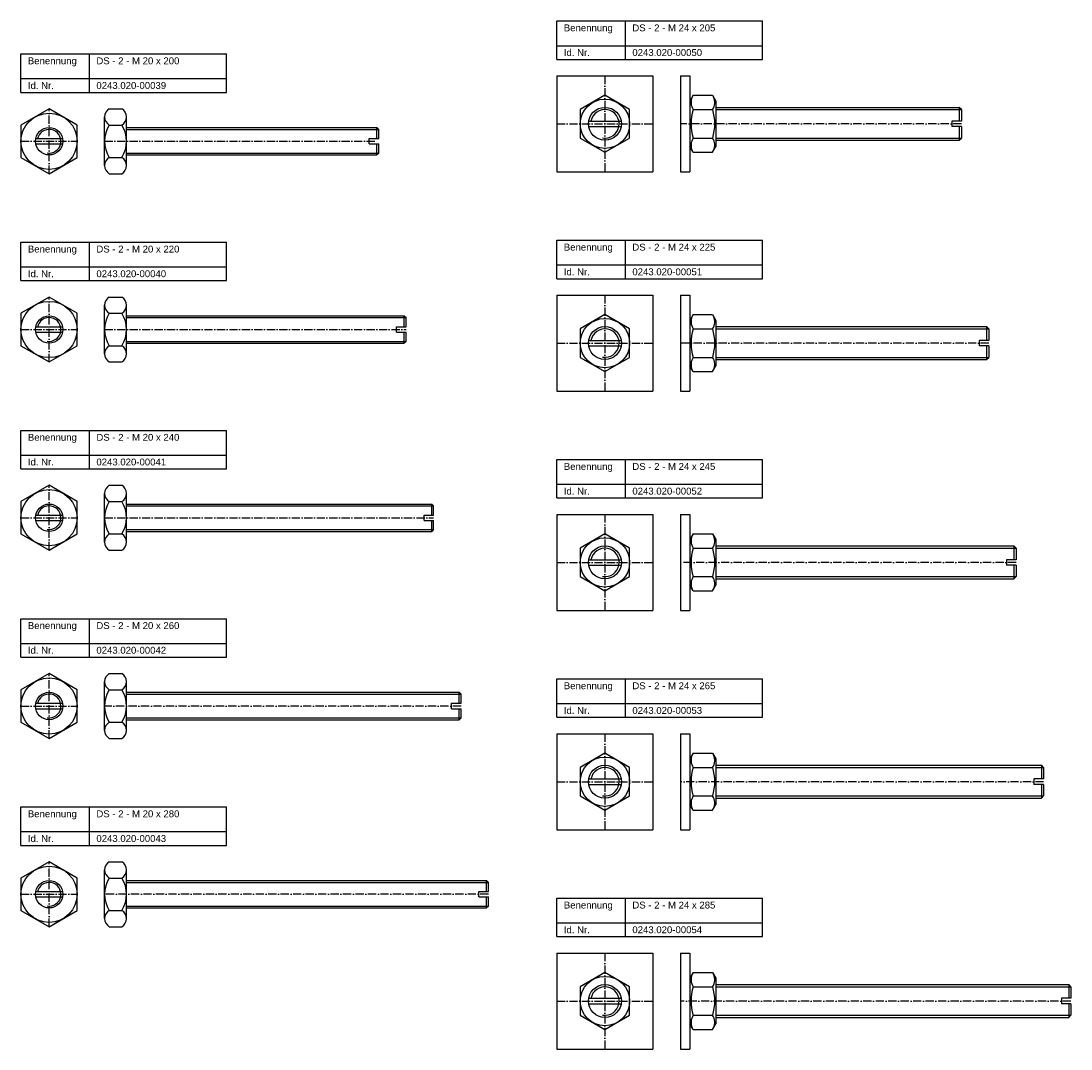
# Model space of a CAD drawing. Header units: millimetres. Extents: x 77 to 1863, y 1386 to 2936.
# Tile 3 of 4: x 1097 to 1863, y 1386 to 2136. Entities that reach past the tile are written whole.
import ezdxf

# ---------------------------------------------------------------- set-up
doc = ezdxf.new("R2010")
doc.units = ezdxf.units.MM
doc.header["$LTSCALE"] = 0.5
doc.linetypes.add('achse', pattern=[18, 12, -3, 0, -3])
doc.layers.add('HALFEN', color=2, linetype='CONTINUOUS')
doc.styles.add('ARIAL50', font='ARIAL.TTF', dxfattribs={"height": 5})

msp = doc.modelspace()

# ---------------------------------------------------------------- linework, layer by layer
at = {"layer": 'HALFEN'}
for p, q in [((1488.25, 2136.25), (1638.25, 2136.25)), ((1488.25, 2108.25), (1488.25, 2136.25)), ((1538.25, 2108.25), (1538.25, 2136.25)), ((1638.25, 2108.25), (1638.25, 2136.25)), ((1488.25, 2118.25), (1638.25, 2118.25)), ((1097.25, 2112.19), (1247.25, 2112.19)), ((1097.25, 2084.19), (1097.25, 2112.19)), ((1147.25, 2084.19), (1147.25, 2112.19)), ((1247.25, 2084.19), (1247.25, 2112.19)), ((1488.25, 2108.25), (1638.25, 2108.25)), ((1097.25, 2094.19), (1247.25, 2094.19)), ((1488.25, 2096.25), (1558.25, 2096.25)), ((1488.25, 2096.25), (1488.25, 2026.25)), ((1558.25, 2096.25), (1558.25, 2026.25)), ((1578.25, 2096.25), (1578.25, 2026.25)), ((1578.25, 2096.25), (1585.25, 2096.25)), ((1585.25, 2096.25), (1585.25, 2026.25)), ((1097.25, 2084.19), (1247.25, 2084.19)), ((1523.25, 2082.03), (1505.25, 2071.64)), ((1541.25, 2071.64), (1523.25, 2082.03)), ((1587.67, 2082.04), (1585.25, 2077.85)), ((1587.67, 2082.04), (1601.83, 2082.04)), ((1601.83, 2082.04), (1604.25, 2077.85)), ((1604.25, 2077.85), (1604.25, 2044.65)), ((1161.67, 2072.19), (1170.83, 2072.19)), ((1505.25, 2071.64), (1505.25, 2050.86)), ((1541.25, 2050.86), (1541.25, 2071.64)), ((1587.67, 2071.65), (1601.83, 2071.65)), ((1604.25, 2073.25), (1781.63, 2073.25)), ((1604.25, 2071.63), (1783.25, 2071.63)), ((1783.25, 2071.63), (1781.63, 2073.25)), ((1781.63, 2073.25), (1781.63, 2063.25)), ((1783.25, 2071.63), (1783.25, 2063.25)), ((1158.25, 2030.77), (1158.25, 2066.28)), ((1174.25, 2030.77), (1174.25, 2066.28)), ((1511.42, 2063.25), (1535.08, 2063.25)), ((1783.25, 2063.25), (1776.25, 2063.25)), ((1776.25, 2063.25), (1776.25, 2059.25)), ((1161.67, 2060.36), (1170.83, 2060.36)), ((1174.25, 2058.52), (1356.9, 2058.52)), ((1174.25, 2057.17), (1358.25, 2057.17)), ((1356.9, 2058.52), (1358.25, 2057.17)), ((1356.9, 2050.52), (1356.9, 2058.52)), ((1358.25, 2050.52), (1358.25, 2057.17)), ((1511.42, 2059.25), (1535.08, 2059.25)), ((1783.25, 2059.25), (1776.25, 2059.25)), ((1781.63, 2059.25), (1781.63, 2049.25)), ((1783.25, 2059.25), (1783.25, 2050.87)), ((1107.95, 2050.52), (1127.55, 2050.52)), ((1107.95, 2046.52), (1127.55, 2046.52)), ((1351.25, 2046.52), (1351.25, 2050.52)), ((1351.25, 2050.52), (1358.25, 2050.52)), ((1351.25, 2046.52), (1358.25, 2046.52)), ((1356.9, 2038.52), (1356.9, 2046.52)), ((1358.25, 2039.88), (1358.25, 2046.52)), ((1505.25, 2050.86), (1523.25, 2040.47)), ((1523.25, 2040.47), (1541.25, 2050.86)), ((1587.67, 2050.86), (1601.83, 2050.86)), ((1604.25, 2050.87), (1783.25, 2050.87)), ((1604.25, 2049.25), (1781.63, 2049.25)), ((1781.63, 2049.25), (1783.25, 2050.87)), ((1174.25, 2039.88), (1358.25, 2039.88)), ((1174.25, 2038.52), (1356.9, 2038.52)), ((1358.25, 2039.88), (1356.9, 2038.52)), ((1587.67, 2040.46), (1585.25, 2044.65)), ((1587.67, 2040.46), (1601.83, 2040.46)), ((1601.83, 2040.46), (1604.25, 2044.65)), ((1161.67, 2036.69), (1170.83, 2036.69)), ((1161.67, 2024.85), (1170.83, 2024.85)), ((1488.25, 2026.25), (1558.25, 2026.25)), ((1578.25, 2026.25), (1585.25, 2026.25)), ((1097.25, 1974.85), (1247.25, 1974.85)), ((1097.25, 1946.85), (1097.25, 1974.85)), ((1147.25, 1946.85), (1147.25, 1974.85)), ((1247.25, 1946.85), (1247.25, 1974.85)), ((1488.25, 1976.25), (1638.25, 1976.25)), ((1488.25, 1948.25), (1488.25, 1976.25)), ((1538.25, 1948.25), (1538.25, 1976.25)), ((1638.25, 1948.25), (1638.25, 1976.25)), ((1097.25, 1956.85), (1247.25, 1956.85)), ((1488.25, 1958.25), (1638.25, 1958.25)), ((1097.25, 1946.85), (1247.25, 1946.85)), ((1488.25, 1948.25), (1638.25, 1948.25)), ((1161.67, 1934.85), (1170.83, 1934.85)), ((1488.25, 1936.25), (1488.25, 1866.25)), ((1488.25, 1936.25), (1558.25, 1936.25)), ((1558.25, 1936.25), (1558.25, 1866.25)), ((1578.25, 1936.25), (1578.25, 1866.25)), ((1578.25, 1936.25), (1585.25, 1936.25)), ((1585.25, 1936.25), (1585.25, 1866.25)), ((1158.25, 1893.43), (1158.25, 1928.93)), ((1161.67, 1923.02), (1170.83, 1923.02)), ((1174.25, 1893.43), (1174.25, 1928.93)), ((1174.25, 1921.18), (1376.9, 1921.18)), ((1174.25, 1919.83), (1378.25, 1919.83)), ((1376.9, 1921.18), (1378.25, 1919.83)), ((1376.9, 1913.18), (1376.9, 1921.18)), ((1378.25, 1913.18), (1378.25, 1919.83)), ((1523.25, 1922.03), (1505.25, 1911.64)), ((1541.25, 1911.64), (1523.25, 1922.03)), ((1587.67, 1922.04), (1585.25, 1917.85)), ((1587.67, 1922.04), (1601.83, 1922.04)), ((1601.83, 1922.04), (1604.25, 1917.85)), ((1604.25, 1917.85), (1604.25, 1884.65)), ((1107.95, 1913.18), (1127.55, 1913.18)), ((1107.95, 1909.18), (1127.55, 1909.18)), ((1371.25, 1913.18), (1378.25, 1913.18)), ((1371.25, 1909.18), (1371.25, 1913.18)), ((1371.25, 1909.18), (1378.25, 1909.18)), ((1376.9, 1901.18), (1376.9, 1909.18)), ((1378.25, 1902.53), (1378.25, 1909.18)), ((1505.25, 1911.64), (1505.25, 1890.86)), ((1541.25, 1890.86), (1541.25, 1911.64)), ((1587.67, 1911.65), (1601.83, 1911.65)), ((1604.25, 1913.25), (1801.63, 1913.25)), ((1604.25, 1911.63), (1803.25, 1911.63)), ((1803.25, 1911.63), (1801.63, 1913.25)), ((1801.63, 1913.25), (1801.63, 1903.25)), ((1803.25, 1911.63), (1803.25, 1903.25)), ((1174.25, 1902.53), (1378.25, 1902.53)), ((1174.25, 1901.18), (1376.9, 1901.18)), ((1378.25, 1902.53), (1376.9, 1901.18)), ((1511.42, 1903.25), (1535.08, 1903.25)), ((1803.25, 1903.25), (1796.25, 1903.25)), ((1796.25, 1903.25), (1796.25, 1899.25)), ((1161.67, 1899.34), (1170.83, 1899.34)), ((1511.42, 1899.25), (1535.08, 1899.25)), ((1803.25, 1899.25), (1796.25, 1899.25)), ((1801.63, 1899.25), (1801.63, 1889.25)), ((1803.25, 1899.25), (1803.25, 1890.87)), ((1161.67, 1887.51), (1170.83, 1887.51)), ((1505.25, 1890.86), (1523.25, 1880.47)), ((1523.25, 1880.47), (1541.25, 1890.86)), ((1587.67, 1880.46), (1585.25, 1884.65)), ((1587.67, 1890.86), (1601.83, 1890.86)), ((1601.83, 1880.46), (1604.25, 1884.65)), ((1604.25, 1890.87), (1803.25, 1890.87)), ((1604.25, 1889.25), (1801.63, 1889.25)), ((1801.63, 1889.25), (1803.25, 1890.87)), ((1587.67, 1880.46), (1601.83, 1880.46)), ((1488.25, 1866.25), (1558.25, 1866.25)), ((1578.25, 1866.25), (1585.25, 1866.25)), ((1097.25, 1837.51), (1247.25, 1837.51)), ((1097.25, 1809.51), (1097.25, 1837.51)), ((1147.25, 1809.51), (1147.25, 1837.51)), ((1247.25, 1809.51), (1247.25, 1837.51)), ((1097.25, 1819.51), (1247.25, 1819.51)), ((1488.25, 1816.25), (1638.25, 1816.25)), ((1488.25, 1788.25), (1488.25, 1816.25)), ((1538.25, 1788.25), (1538.25, 1816.25)), ((1638.25, 1788.25), (1638.25, 1816.25)), ((1097.25, 1809.51), (1247.25, 1809.51)), ((1161.67, 1797.51), (1170.83, 1797.51)), ((1488.25, 1798.25), (1638.25, 1798.25)), ((1158.25, 1756.08), (1158.25, 1791.59)), ((1161.67, 1785.67), (1170.83, 1785.67)), ((1174.25, 1756.08), (1174.25, 1791.59)), ((1488.25, 1788.25), (1638.25, 1788.25)), ((1174.25, 1783.84), (1396.9, 1783.84)), ((1174.25, 1782.48), (1398.25, 1782.48)), ((1396.9, 1783.84), (1398.25, 1782.48)), ((1396.9, 1775.84), (1396.9, 1783.84)), ((1398.25, 1775.84), (1398.25, 1782.48)), ((1107.95, 1775.84), (1127.55, 1775.84)), ((1107.95, 1771.84), (1127.55, 1771.84)), ((1391.25, 1771.84), (1391.25, 1775.84)), ((1391.25, 1775.84), (1398.25, 1775.84)), ((1391.25, 1771.84), (1398.25, 1771.84)), ((1396.9, 1763.84), (1396.9, 1771.84)), ((1398.25, 1765.19), (1398.25, 1771.84)), ((1488.25, 1776.25), (1558.25, 1776.25)), ((1488.25, 1776.25), (1488.25, 1706.25)), ((1558.25, 1776.25), (1558.25, 1706.25)), ((1578.25, 1776.25), (1585.25, 1776.25)), ((1578.25, 1776.25), (1578.25, 1706.25)), ((1585.25, 1776.25), (1585.25, 1706.25)), ((1161.67, 1762), (1170.83, 1762)), ((1174.25, 1765.19), (1398.25, 1765.19)), ((1174.25, 1763.84), (1396.9, 1763.84)), ((1398.25, 1765.19), (1396.9, 1763.84)), ((1523.25, 1762.03), (1505.25, 1751.64)), ((1541.25, 1751.64), (1523.25, 1762.03)), ((1587.67, 1762.04), (1585.25, 1757.85)), ((1587.67, 1762.04), (1601.83, 1762.04)), ((1601.83, 1762.04), (1604.25, 1757.85)), ((1604.25, 1757.85), (1604.25, 1724.65)), ((1161.67, 1750.17), (1170.83, 1750.17)), ((1505.25, 1751.64), (1505.25, 1730.86)), ((1541.25, 1730.86), (1541.25, 1751.64)), ((1587.67, 1751.65), (1601.83, 1751.65)), ((1604.25, 1753.25), (1821.63, 1753.25)), ((1604.25, 1751.63), (1823.25, 1751.63)), ((1823.25, 1751.63), (1821.63, 1753.25)), ((1821.63, 1753.25), (1821.63, 1743.25)), ((1823.25, 1751.63), (1823.25, 1743.25)), ((1511.42, 1743.25), (1535.08, 1743.25)), ((1511.42, 1739.25), (1535.08, 1739.25)), ((1823.25, 1743.25), (1816.25, 1743.25)), ((1816.25, 1743.25), (1816.25, 1739.25)), ((1823.25, 1739.25), (1816.25, 1739.25)), ((1821.63, 1739.25), (1821.63, 1729.25)), ((1823.25, 1739.25), (1823.25, 1730.87)), ((1505.25, 1730.86), (1523.25, 1720.47)), ((1523.25, 1720.47), (1541.25, 1730.86)), ((1587.67, 1720.46), (1585.25, 1724.65)), ((1587.67, 1730.86), (1601.83, 1730.86)), ((1601.83, 1720.46), (1604.25, 1724.65)), ((1604.25, 1730.87), (1823.25, 1730.87)), ((1604.25, 1729.25), (1821.63, 1729.25)), ((1821.63, 1729.25), (1823.25, 1730.87)), ((1587.67, 1720.46), (1601.83, 1720.46)), ((1488.25, 1706.25), (1558.25, 1706.25)), ((1578.25, 1706.25), (1585.25, 1706.25)), ((1097.25, 1700.17), (1247.25, 1700.17)), ((1097.25, 1672.17), (1097.25, 1700.17)), ((1147.25, 1672.17), (1147.25, 1700.17)), ((1247.25, 1672.17), (1247.25, 1700.17)), ((1097.25, 1682.17), (1247.25, 1682.17)), ((1097.25, 1672.17), (1247.25, 1672.17)), ((1161.67, 1660.17), (1170.83, 1660.17)), ((1488.25, 1656.25), (1638.25, 1656.25)), ((1488.25, 1628.25), (1488.25, 1656.25)), ((1538.25, 1628.25), (1538.25, 1656.25)), ((1638.25, 1628.25), (1638.25, 1656.25)), ((1158.25, 1618.74), (1158.25, 1654.25)), ((1161.67, 1648.33), (1170.83, 1648.33)), ((1174.25, 1618.74), (1174.25, 1654.25)), ((1174.25, 1646.49), (1416.9, 1646.49)), ((1174.25, 1645.14), (1418.25, 1645.14)), ((1416.9, 1638.49), (1416.9, 1646.49)), ((1416.9, 1646.49), (1418.25, 1645.14)), ((1418.25, 1638.49), (1418.25, 1645.14)), ((1107.95, 1638.49), (1127.55, 1638.49)), ((1107.95, 1634.49), (1127.55, 1634.49)), ((1411.25, 1638.49), (1418.25, 1638.49)), ((1411.25, 1634.49), (1411.25, 1638.49)), ((1411.25, 1634.49), (1418.25, 1634.49)), ((1416.9, 1626.49), (1416.9, 1634.49)), ((1418.25, 1627.85), (1418.25, 1634.49)), ((1488.25, 1638.25), (1638.25, 1638.25)), ((1161.67, 1624.66), (1170.83, 1624.66)), ((1174.25, 1627.85), (1418.25, 1627.85)), ((1174.25, 1626.49), (1416.9, 1626.49)), ((1418.25, 1627.85), (1416.9, 1626.49)), ((1488.25, 1628.25), (1638.25, 1628.25)), ((1161.67, 1612.82), (1170.83, 1612.82)), ((1488.25, 1616.25), (1558.25, 1616.25)), ((1488.25, 1616.25), (1488.25, 1546.25)), ((1558.25, 1616.25), (1558.25, 1546.25)), ((1578.25, 1616.25), (1578.25, 1546.25)), ((1578.25, 1616.25), (1585.25, 1616.25)), ((1585.25, 1616.25), (1585.25, 1546.25)), ((1523.25, 1602.03), (1505.25, 1591.64)), ((1541.25, 1591.64), (1523.25, 1602.03)), ((1587.67, 1602.04), (1585.25, 1597.85)), ((1587.67, 1602.04), (1601.83, 1602.04)), ((1601.83, 1602.04), (1604.25, 1597.85)), ((1604.25, 1597.85), (1604.25, 1564.65)), ((1505.25, 1591.64), (1505.25, 1570.86)), ((1541.25, 1570.86), (1541.25, 1591.64)), ((1587.67, 1591.65), (1601.83, 1591.65)), ((1604.25, 1593.25), (1841.63, 1593.25)), ((1604.25, 1591.63), (1843.25, 1591.63)), ((1843.25, 1591.63), (1841.63, 1593.25)), ((1841.63, 1593.25), (1841.63, 1583.25)), ((1843.25, 1591.63), (1843.25, 1583.25)), ((1511.42, 1583.25), (1535.08, 1583.25)), ((1511.42, 1579.25), (1535.08, 1579.25)), ((1836.25, 1583.25), (1836.25, 1579.25)), ((1843.25, 1583.25), (1836.25, 1583.25)), ((1843.25, 1579.25), (1836.25, 1579.25)), ((1841.63, 1579.25), (1841.63, 1569.25)), ((1843.25, 1579.25), (1843.25, 1570.87)), ((1505.25, 1570.86), (1523.25, 1560.47)), ((1523.25, 1560.47), (1541.25, 1570.86)), ((1587.67, 1570.86), (1601.83, 1570.86)), ((1604.25, 1570.87), (1843.25, 1570.87)), ((1841.63, 1569.25), (1843.25, 1570.87)), ((1097.25, 1562.82), (1247.25, 1562.82)), ((1097.25, 1534.82), (1097.25, 1562.82)), ((1147.25, 1534.82), (1147.25, 1562.82)), ((1247.25, 1534.82), (1247.25, 1562.82)), ((1587.67, 1560.46), (1585.25, 1564.65)), ((1601.83, 1560.46), (1604.25, 1564.65)), ((1604.25, 1569.25), (1841.63, 1569.25)), ((1587.67, 1560.46), (1601.83, 1560.46)), ((1097.25, 1544.82), (1247.25, 1544.82)), ((1488.25, 1546.25), (1558.25, 1546.25)), ((1578.25, 1546.25), (1585.25, 1546.25)), ((1097.25, 1534.82), (1247.25, 1534.82)), ((1158.25, 1481.4), (1158.25, 1516.9)), ((1161.67, 1522.82), (1170.83, 1522.82)), ((1174.25, 1481.4), (1174.25, 1516.9)), ((1161.67, 1510.99), (1170.83, 1510.99)), ((1174.25, 1509.15), (1436.9, 1509.15)), ((1436.9, 1509.15), (1438.25, 1507.8)), ((1436.9, 1501.15), (1436.9, 1509.15)), ((1174.25, 1507.8), (1438.25, 1507.8)), ((1438.25, 1501.15), (1438.25, 1507.8)), ((1107.95, 1501.15), (1127.55, 1501.15)), ((1107.95, 1497.15), (1127.55, 1497.15)), ((1431.25, 1501.15), (1438.25, 1501.15)), ((1431.25, 1497.15), (1431.25, 1501.15)), ((1431.25, 1497.15), (1438.25, 1497.15)), ((1436.9, 1489.15), (1436.9, 1497.15)), ((1438.25, 1490.5), (1438.25, 1497.15)), ((1488.25, 1496.25), (1638.25, 1496.25)), ((1488.25, 1468.25), (1488.25, 1496.25)), ((1538.25, 1468.25), (1538.25, 1496.25)), ((1638.25, 1468.25), (1638.25, 1496.25)), ((1161.67, 1487.32), (1170.83, 1487.32)), ((1174.25, 1490.5), (1438.25, 1490.5)), ((1174.25, 1489.15), (1436.9, 1489.15)), ((1438.25, 1490.5), (1436.9, 1489.15)), ((1161.67, 1475.48), (1170.83, 1475.48)), ((1488.25, 1478.25), (1638.25, 1478.25)), ((1488.25, 1468.25), (1638.25, 1468.25)), ((1488.25, 1456.25), (1558.25, 1456.25)), ((1488.25, 1456.25), (1488.25, 1386.25)), ((1558.25, 1456.25), (1558.25, 1386.25)), ((1578.25, 1456.25), (1585.25, 1456.25)), ((1578.25, 1456.25), (1578.25, 1386.25)), ((1585.25, 1456.25), (1585.25, 1386.25)), ((1523.25, 1442.03), (1505.25, 1431.64)), ((1541.25, 1431.64), (1523.25, 1442.03)), ((1587.67, 1442.04), (1585.25, 1437.85)), ((1587.67, 1442.04), (1601.83, 1442.04)), ((1601.83, 1442.04), (1604.25, 1437.85)), ((1604.25, 1437.85), (1604.25, 1404.65)), ((1604.25, 1433.25), (1861.63, 1433.25)), ((1863.25, 1431.63), (1861.63, 1433.25)), ((1861.63, 1433.25), (1861.63, 1423.25)), ((1505.25, 1431.64), (1505.25, 1410.86)), ((1541.25, 1410.86), (1541.25, 1431.64)), ((1587.67, 1431.65), (1601.83, 1431.65)), ((1604.25, 1431.63), (1863.25, 1431.63)), ((1863.25, 1431.63), (1863.25, 1423.25)), ((1511.42, 1423.25), (1535.08, 1423.25)), ((1511.42, 1419.25), (1535.08, 1419.25)), ((1863.25, 1423.25), (1856.25, 1423.25)), ((1856.25, 1423.25), (1856.25, 1419.25)), ((1863.25, 1419.25), (1856.25, 1419.25)), ((1861.63, 1419.25), (1861.63, 1409.25)), ((1863.25, 1419.25), (1863.25, 1410.87)), ((1505.25, 1410.86), (1523.25, 1400.47)), ((1523.25, 1400.47), (1541.25, 1410.86)), ((1587.67, 1410.86), (1601.83, 1410.86)), ((1604.25, 1410.87), (1863.25, 1410.87)), ((1861.63, 1409.25), (1863.25, 1410.87)), ((1587.67, 1400.46), (1585.25, 1404.65)), ((1601.83, 1400.46), (1604.25, 1404.65)), ((1604.25, 1409.25), (1861.63, 1409.25)), ((1587.67, 1400.46), (1601.83, 1400.46)), ((1488.25, 1386.25), (1558.25, 1386.25)), ((1578.25, 1386.25), (1585.25, 1386.25))]:
    msp.add_line(p, q, dxfattribs=at)
at = {"layer": 'HALFEN', "color": 1, "linetype": 'achse'}
for p, q in [((1523.25, 2096.25), (1523.25, 2026.25)), ((1117.75, 2024.85), (1117.75, 2072.19)), ((1488.25, 2061.25), (1558.25, 2061.25)), ((1783.25, 2061.25), (1578.25, 2061.25)), ((1097.25, 2048.52), (1138.25, 2048.52)), ((1158.25, 2048.52), (1358.25, 2048.52)), ((1117.75, 1887.51), (1117.75, 1934.85)), ((1523.25, 1936.25), (1523.25, 1866.25)), ((1097.25, 1911.18), (1138.25, 1911.18)), ((1158.25, 1911.18), (1378.25, 1911.18)), ((1488.25, 1901.25), (1558.25, 1901.25)), ((1803.25, 1901.25), (1578.25, 1901.25)), ((1117.75, 1750.17), (1117.75, 1797.51)), ((1097.25, 1773.84), (1138.25, 1773.84)), ((1158.25, 1773.84), (1398.25, 1773.84)), ((1523.25, 1776.25), (1523.25, 1706.25)), ((1488.25, 1741.25), (1558.25, 1741.25)), ((1823.25, 1741.25), (1578.25, 1741.25)), ((1117.75, 1612.82), (1117.75, 1660.17)), ((1097.25, 1636.49), (1138.25, 1636.49)), ((1418.25, 1636.49), (1158.25, 1636.49)), ((1523.25, 1616.25), (1523.25, 1546.25)), ((1488.25, 1581.25), (1558.25, 1581.25)), ((1843.25, 1581.25), (1578.25, 1581.25)), ((1117.75, 1475.48), (1117.75, 1522.82)), ((1097.25, 1499.15), (1138.25, 1499.15)), ((1438.25, 1499.15), (1158.25, 1499.15)), ((1523.25, 1456.25), (1523.25, 1386.25)), ((1488.25, 1421.25), (1558.25, 1421.25)), ((1863.25, 1421.25), (1578.25, 1421.25))]:
    msp.add_line(p, q, dxfattribs=at)
at = {"layer": 'HALFEN'}
for points in [[(1097.25, 2036.69), (1117.75, 2024.85), (1138.25, 2036.69), (1138.25, 2060.36), (1117.75, 2072.19), (1097.25, 2060.36)], [(1097.25, 1899.34), (1117.75, 1887.51), (1138.25, 1899.34), (1138.25, 1923.02), (1117.75, 1934.85), (1097.25, 1923.02)], [(1097.25, 1762), (1117.75, 1750.17), (1138.25, 1762), (1138.25, 1785.67), (1117.75, 1797.51), (1097.25, 1785.67)], [(1097.25, 1624.66), (1117.75, 1612.82), (1138.25, 1624.66), (1138.25, 1648.33), (1117.75, 1660.17), (1097.25, 1648.33)], [(1097.25, 1487.32), (1117.75, 1475.48), (1138.25, 1487.32), (1138.25, 1510.99), (1117.75, 1522.82), (1097.25, 1510.99)]]:
    msp.add_lwpolyline(points, close=True, dxfattribs=at)
for centre, radius in [((1523.25, 2061.25), 18), ((1117.75, 2048.52), 20.5), ((1523.25, 2061.25), 12), ((1117.75, 2048.52), 10), ((1117.75, 1911.18), 20.5), ((1117.75, 1911.18), 10), ((1523.25, 1901.25), 18), ((1523.25, 1901.25), 12), ((1117.75, 1773.84), 20.5), ((1117.75, 1773.84), 10), ((1523.25, 1741.25), 18), ((1523.25, 1741.25), 12), ((1117.75, 1636.49), 20.5), ((1117.75, 1636.49), 10), ((1523.25, 1581.25), 18), ((1523.25, 1581.25), 12), ((1117.75, 1499.15), 20.5), ((1117.75, 1499.15), 10), ((1523.25, 1421.25), 18), ((1523.25, 1421.25), 12)]:
    msp.add_circle(centre, radius, dxfattribs=at)
for centre, radius, start, end in [((1595.25, 2076.84), 9.19, 154.43847, 214.43847), ((1594.25, 2076.84), 9.19, 325.56153, 25.56153), ((1165.08, 2066.28), 6.83, 120, 240), ((1167.42, 2066.28), 6.83, 300, 60), ((1620.4, 2061.25), 34.35, 162.38303, 197.61697), ((1569.1, 2061.25), 34.35, 342.38303, 17.61697), ((1180.46, 2048.52), 22.21, 147.79577, 212.20423), ((1152.04, 2048.52), 22.21, 327.79577, 32.20423), ((1595.25, 2045.66), 9.19, 145.56153, 205.56153), ((1594.25, 2045.66), 9.19, 334.43847, 34.43847), ((1165.08, 2030.77), 6.83, 120, 240), ((1167.42, 2030.77), 6.83, 300, 60), ((1165.08, 1928.93), 6.83, 120, 240), ((1167.42, 1928.93), 6.83, 300, 60), ((1180.46, 1911.18), 22.21, 147.79577, 212.20423), ((1152.04, 1911.18), 22.21, 327.79577, 32.20423), ((1595.25, 1916.84), 9.19, 154.43847, 214.43847), ((1594.25, 1916.84), 9.19, 325.56153, 25.56153), ((1620.4, 1901.25), 34.35, 162.38303, 197.61697), ((1569.1, 1901.25), 34.35, 342.38303, 17.61697), ((1165.08, 1893.43), 6.83, 120, 240), ((1167.42, 1893.43), 6.83, 300, 60), ((1595.25, 1885.66), 9.19, 145.56153, 205.56153), ((1594.25, 1885.66), 9.19, 334.43847, 34.43847), ((1165.08, 1791.59), 6.83, 120, 240), ((1167.42, 1791.59), 6.83, 300, 60), ((1180.46, 1773.84), 22.21, 147.79577, 212.20423), ((1152.04, 1773.84), 22.21, 327.79577, 32.20423), ((1165.08, 1756.08), 6.83, 120, 240), ((1167.42, 1756.08), 6.83, 300, 60), ((1595.25, 1756.84), 9.19, 154.43847, 214.43847), ((1594.25, 1756.84), 9.19, 325.56153, 25.56153), ((1620.4, 1741.25), 34.35, 162.38303, 197.61697), ((1569.1, 1741.25), 34.35, 342.38303, 17.61697), ((1595.25, 1725.66), 9.19, 145.56153, 205.56153), ((1594.25, 1725.66), 9.19, 334.43847, 34.43847), ((1165.08, 1654.25), 6.83, 120, 240), ((1167.42, 1654.25), 6.83, 300, 60), ((1180.46, 1636.49), 22.21, 147.79577, 212.20423), ((1152.04, 1636.49), 22.21, 327.79577, 32.20423), ((1165.08, 1618.74), 6.83, 120, 240), ((1167.42, 1618.74), 6.83, 300, 60), ((1595.25, 1596.84), 9.19, 154.43847, 214.43847), ((1594.25, 1596.84), 9.19, 325.56153, 25.56153), ((1620.4, 1581.25), 34.35, 162.38303, 197.61697), ((1569.1, 1581.25), 34.35, 342.38303, 17.61697), ((1595.25, 1565.66), 9.19, 145.56153, 205.56153), ((1594.25, 1565.66), 9.19, 334.43847, 34.43847), ((1165.08, 1516.9), 6.83, 120, 240), ((1167.42, 1516.9), 6.83, 300, 60), ((1180.46, 1499.15), 22.21, 147.79577, 212.20423), ((1152.04, 1499.15), 22.21, 327.79577, 32.20423), ((1165.08, 1481.4), 6.83, 120, 240), ((1167.42, 1481.4), 6.83, 300, 60), ((1595.25, 1436.84), 9.19, 154.43847, 214.43847), ((1594.25, 1436.84), 9.19, 325.56153, 25.56153), ((1620.4, 1421.25), 34.35, 162.38303, 197.61697), ((1569.1, 1421.25), 34.35, 342.38303, 17.61697), ((1595.25, 1405.66), 9.19, 145.56153, 205.56153), ((1594.25, 1405.66), 9.19, 334.43847, 34.43847)]:
    msp.add_arc(centre, radius, start, end, dxfattribs=at)
at = {"layer": 'HALFEN', "color": 1}
for centre, radius in [((1523.25, 2061.25), 10.38), ((1117.75, 2048.52), 8.65), ((1117.75, 1911.18), 8.65), ((1523.25, 1901.25), 10.38), ((1117.75, 1773.84), 8.65), ((1523.25, 1741.25), 10.38), ((1117.75, 1636.49), 8.65), ((1523.25, 1581.25), 10.38), ((1117.75, 1499.15), 8.65), ((1523.25, 1421.25), 10.38)]:
    msp.add_arc(centre, radius, 260, 170, dxfattribs=at)

# ---------------------------------------------------------------- texts
at = {"layer": 'HALFEN', "style": 'ARIAL50'}
for s, p in [('Benennung', (1493.25, 2128.75)), ('DS - 2 - M 24 x 205', (1543.25, 2128.75)), ('Id. Nr.', (1493.25, 2110.75)), ('0243.020-00050', (1543.25, 2110.75)), ('Benennung', (1102.25, 2104.69)), ('DS - 2 - M 20 x 200', (1152.25, 2104.69)), ('Id. Nr.', (1102.25, 2086.69)), ('0243.020-00039', (1152.25, 2086.69)), ('Benennung', (1102.25, 1967.35)), ('DS - 2 - M 20 x 220', (1152.25, 1967.35)), ('Benennung', (1493.25, 1968.75)), ('DS - 2 - M 24 x 225', (1543.25, 1968.75)), ('Id. Nr.', (1102.25, 1949.35)), ('0243.020-00040', (1152.25, 1949.35)), ('Id. Nr.', (1493.25, 1950.75)), ('0243.020-00051', (1543.25, 1950.75)), ('Benennung', (1102.25, 1830.01)), ('DS - 2 - M 20 x 240', (1152.25, 1830.01)), ('Id. Nr.', (1102.25, 1812.01)), ('0243.020-00041', (1152.25, 1812.01)), ('Benennung', (1493.25, 1808.75)), ('DS - 2 - M 24 x 245', (1543.25, 1808.75)), ('Id. Nr.', (1493.25, 1790.75)), ('0243.020-00052', (1543.25, 1790.75)), ('Benennung', (1102.25, 1692.67)), ('DS - 2 - M 20 x 260', (1152.25, 1692.67)), ('Id. Nr.', (1102.25, 1674.67)), ('0243.020-00042', (1152.25, 1674.67)), ('Benennung', (1493.25, 1648.75)), ('DS - 2 - M 24 x 265', (1543.25, 1648.75)), ('Id. Nr.', (1493.25, 1630.75)), ('0243.020-00053', (1543.25, 1630.75)), ('Benennung', (1102.25, 1555.32)), ('DS - 2 - M 20 x 280', (1152.25, 1555.32)), ('Id. Nr.', (1102.25, 1537.32)), ('0243.020-00043', (1152.25, 1537.32)), ('Benennung', (1493.25, 1488.75)), ('DS - 2 - M 24 x 285', (1543.25, 1488.75)), ('Id. Nr.', (1493.25, 1470.75)), ('0243.020-00054', (1543.25, 1470.75))]:
    msp.add_text(s, height=5, dxfattribs=at).set_placement(p)

doc.saveas('drawing.dxf')
